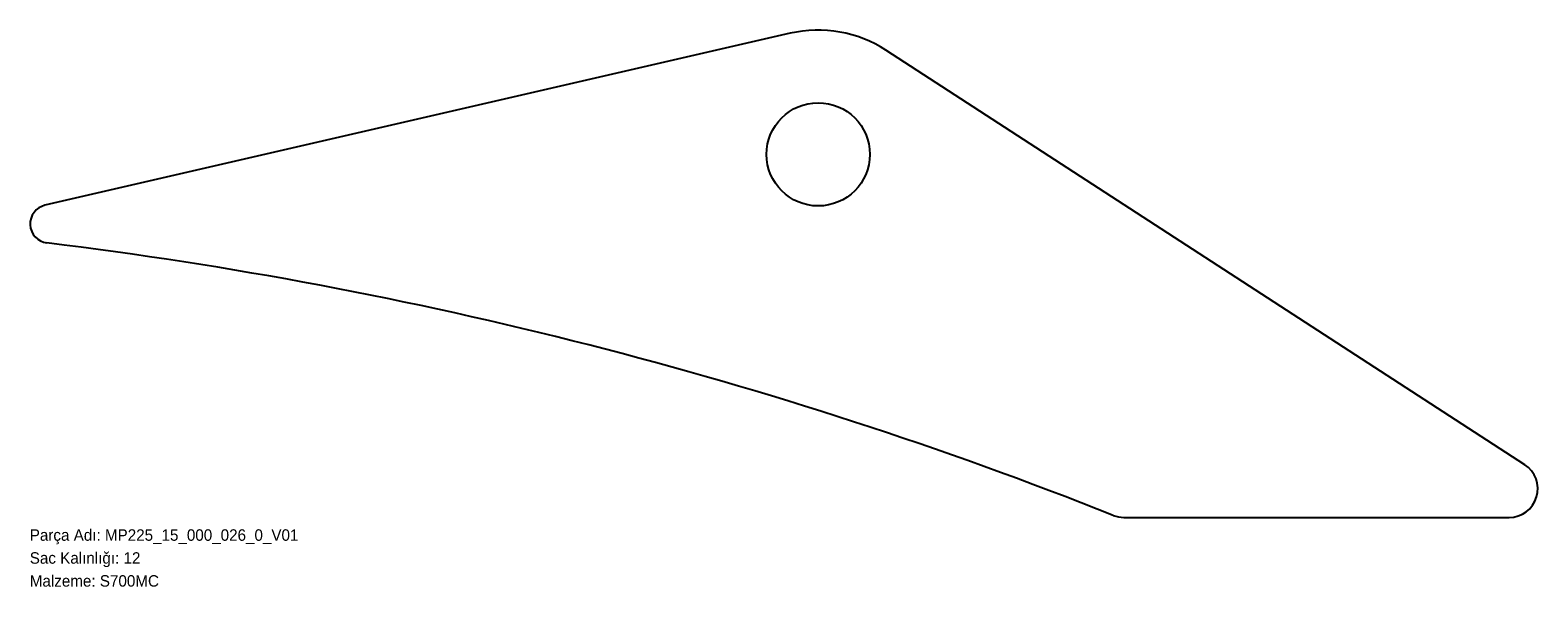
# Model space of a CAD drawing. Header units: millimetres. Extents: x 0 to 1577, y -72 to 510.
import ezdxf

# ---------------------------------------------------------------- set-up
doc = ezdxf.new("R2010")
doc.units = ezdxf.units.MM
doc.linetypes.add('SLD-Katı', pattern=[0])
doc.linetypes.add('SLD-Sürekli', pattern=[0])
doc.layers.add('METIN', color=96, linetype='SLD-Katı')
doc.styles.add('SLDTEXTSTYLE0', font='ARIAL.TTF', dxfattribs={"width": 0.948, "bigfont": 'bigfont'})
doc.styles.add('SLDTEXTSTYLE1', font='ARIAL.TTF', dxfattribs={"width": 0.948})

msp = doc.modelspace()

# ---------------------------------------------------------------- linework, layer by layer
at = {"color": 7, "linetype": 'SLD-Sürekli', "lineweight": 25}
for p, q in [((795.4, 507.1), (15.9, 327.1)), ((1563.5, 55.6), (895.4, 489.4)), ((1144.2, 0.4), (1547.2, 0.4))]:
    msp.add_line(p, q, dxfattribs=at)
msp.add_circle((824.6, 380.4), 54, dxfattribs=at)
for centre, radius, start, end in [((824.6, 380.4), 130, 57, 103), ((20.4, 307.6), 20, 103, 263.0006), ((-530.4, -4178.7), 4500, 68.3042, 83.0006), ((1547.2, 30.4), 30, 270, 57), ((1144.2, 30.4), 30, 248.3042, 270)]:
    msp.add_arc(centre, radius, start, end, dxfattribs=at)

# ---------------------------------------------------------------- texts
at = {"layer": 'METIN', "char_height": 12, "attachment_point": 1}
for s, insert, style in [('Parça Adı: MP225_15_000_026_0_V01', (0, -12), 'SLDTEXTSTYLE0'), ('Sac Kalınlığı: 12', (0, -36), 'SLDTEXTSTYLE0'), ('Malzeme: S700MC', (0, -60), 'SLDTEXTSTYLE1')]:
    msp.add_mtext(s, dxfattribs=dict(at, insert=insert, style=style))

doc.saveas('drawing.dxf')
